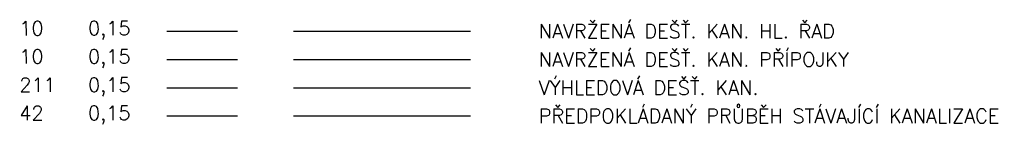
# Model space of a CAD drawing. Header units: metres. Extents: x -623744 to -621204, y -1176889 to -1175637.
# Tile 2 of 2: x -621343 to -621204, y -1175652 to -1175637. Entities that reach past the tile are written whole.
import ezdxf
from ezdxf.enums import TextEntityAlignment as Align

# ---------------------------------------------------------------- set-up
doc = ezdxf.new("R2010")
doc.units = ezdxf.units.M
for name, color, linetype in [('301_N_Kanalizace_Line', 10, '1SITU-KANALIZACE'), ('301_N_Pripojky_DP_035', 10, '1SITU-KANALIZACE'), ('301_V_Kanalizace_Line', 211, '1SITU-KANALIZACE')]:
    doc.layers.add(name, color=color, linetype=linetype)
doc.layers.add('301_S_Kanalizace_Line', color=42, linetype='1SITU-KANALIZACE', lineweight=30)
doc.styles.add('ROMANS', font='romans.shx', dxfattribs={"height": 0.2})
doc.styles.add('SLABSITU', font='isocp.shx')
doc.linetypes.add('1SITU-KANALIZACE', pattern='A,3,["c",SLABSITU,S=3,R=0,X=0,Y=-1.07],3', length=6)

msp = doc.modelspace()

# ---------------------------------------------------------------- linework, layer by layer
at = {"linetype": 'Continuous', "flags": 128}
for points in [[(-621322.52, -1175639.07), (-621312.52, -1175639.07)], [(-621322.52, -1175643.07), (-621312.52, -1175643.07)], [(-621322.52, -1175647.07), (-621312.52, -1175647.07)], [(-621322.52, -1175651.07), (-621312.52, -1175651.07)]]:
    msp.add_lwpolyline(points, dxfattribs=at)
at = {"layer": '301_N_Kanalizace_Line'}
msp.add_lwpolyline([(-621304.61, -1175639.07), (-621279.61, -1175639.07)], dxfattribs=at)
at = {"layer": '301_N_Pripojky_DP_035', "ltscale": 0.5}
msp.add_lwpolyline([(-621304.61, -1175643.07), (-621279.61, -1175643.07)], dxfattribs=at)
at = {"layer": '301_S_Kanalizace_Line'}
msp.add_lwpolyline([(-621304.61, -1175651.07), (-621279.61, -1175651.07)], dxfattribs=at)
at = {"layer": '301_V_Kanalizace_Line'}
msp.add_lwpolyline([(-621304.61, -1175647.07), (-621279.61, -1175647.07)], dxfattribs=at)

# ---------------------------------------------------------------- texts
at = {"style": 'ROMANS'}
for s, p in [('10', (-621343.33, -1175639.66)), ('0,15', (-621333.63, -1175639.65)), ('10', (-621343.33, -1175643.66)), ('0,15', (-621333.63, -1175643.65)), ('211', (-621343.33, -1175647.66)), ('0,15', (-621333.63, -1175647.65)), ('42', (-621343.33, -1175651.66)), ('0,15', (-621333.63, -1175651.65))]:
    msp.add_text(s, height=2, rotation=0.0908, dxfattribs=at).set_placement(p)
at = {"layer": '301_N_Kanalizace_Line', "style": 'ROMANS'}
for s, p in [('NAVRŽENÁ DEŠŤ. KAN. HL. ŘAD', (-621269.99, -1175639.07)), ('NAVRŽENÁ DEŠŤ. KAN. PŘÍPOJKY', (-621269.99, -1175643.07))]:
    msp.add_text(s, height=2, dxfattribs=at).set_placement(p, align=Align.MIDDLE_LEFT)
at = {"layer": '301_S_Kanalizace_Line', "style": 'ROMANS'}
msp.add_text('PŘEDPOKLÁDANÝ PRŮBĚH STÁVAJÍCÍ KANALIZACE', height=2, dxfattribs=at).set_placement((-621269.99, -1175651.07), align=Align.MIDDLE_LEFT)
at = {"layer": '301_V_Kanalizace_Line', "style": 'ROMANS'}
msp.add_text('VÝHLEDOVÁ DEŠŤ. KAN.', height=2, dxfattribs=at).set_placement((-621269.99, -1175647.07), align=Align.MIDDLE_LEFT)

doc.saveas('drawing.dxf')
